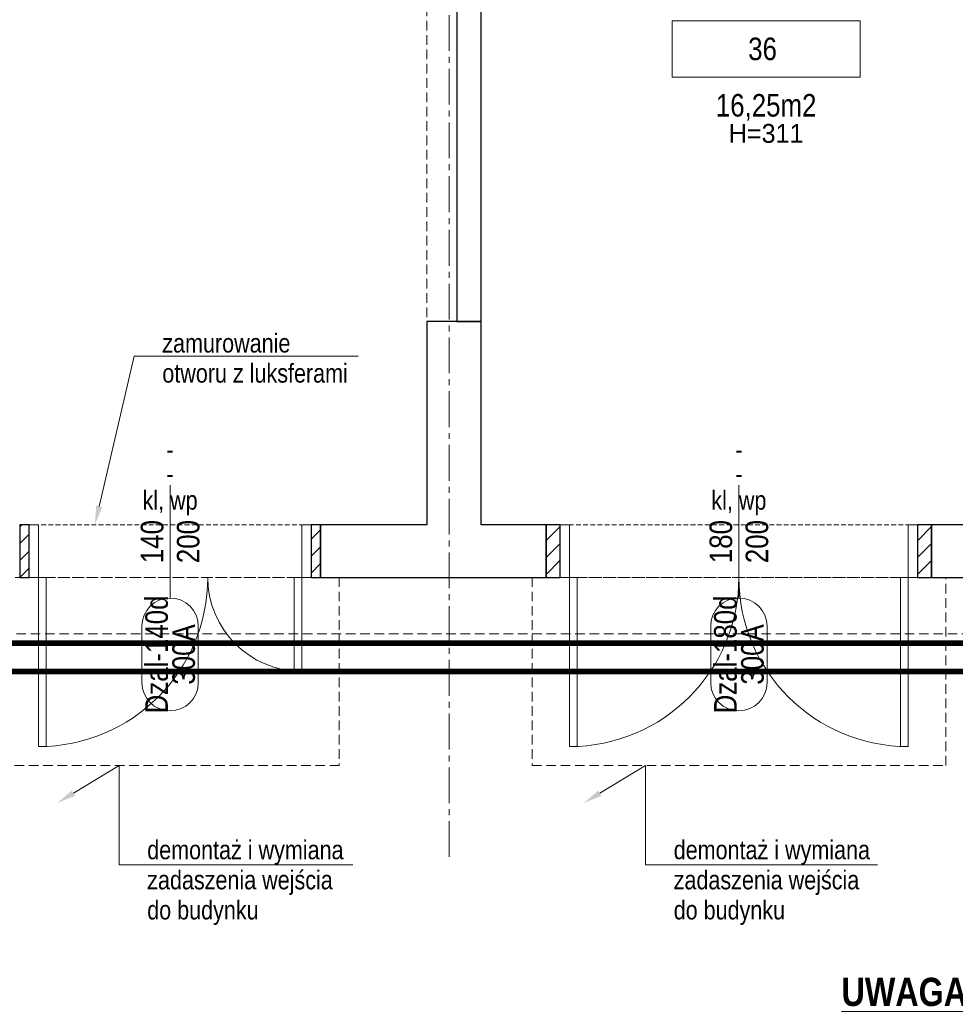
# Model space of a CAD drawing. Header units: millimetres. Extents: x -291747 to 77132, y 46721 to 203932.
# Tile 82 of 110: x 72037 to 72535, y 90462 to 90986. Entities that reach past the tile are written whole.
import ezdxf
from ezdxf import colors
from ezdxf.entities.mleader import LeaderData, LeaderLine
from ezdxf.enums import TextEntityAlignment as Align
from ezdxf.math import Vec2, Vec3

# ---------------------------------------------------------------- set-up
doc = ezdxf.new("R2010")
doc.units = ezdxf.units.MM
doc.header["$MEASUREMENT"] = 0
doc.linetypes.add('xreff_LSN_szatnie_PW_rzuty_14$0$CENTER2', pattern=[28.575, 19.05, -3.175, 3.175, -3.175])
doc.linetypes.add('xreff_LSN_szatnie_PW_rzuty_14$0$DASHED', pattern=[19.05, 12.7, -6.35])
doc.layers.get('0').update_dxf_attribs({"lineweight": 9})
for name, color, linetype, lineweight in [('FL-xref', 250, 'Continuous', 9), ('xreff_LSN_szatnie_PW_rzuty_14$0$A drzwi aluminiowe', 8, 'Continuous', 9), ('xreff_LSN_szatnie_PW_rzuty_14$0$A hatch', 8, 'Continuous', 5), ('xreff_LSN_szatnie_PW_rzuty_14$0$A opis', 252, 'Continuous', 9), ('xreff_LSN_szatnie_PW_rzuty_14$0$A opis pom', 252, 'Continuous', 9), ('xreff_LSN_szatnie_PW_rzuty_14$0$A opis pom pow', 252, 'Continuous', 9), ('xreff_LSN_szatnie_PW_rzuty_14$0$A opis stolarka', 252, 'Continuous', 9), ('xreff_LSN_szatnie_PW_rzuty_14$0$A opis stolarka NWD typ', 252, 'Continuous', 9), ('xreff_LSN_szatnie_PW_rzuty_14$0$A opis stolarka NWD wyposażenie', 252, 'Continuous', 9), ('xreff_LSN_szatnie_PW_rzuty_14$0$A widok wyżej', 252, 'xreff_LSN_szatnie_PW_rzuty_14$0$DASHED', 9), ('xreff_LSN_szatnie_PW_rzuty_14$0$A zakres', 252, 'Continuous', 9), ('xreff_LSN_szatnie_PW_rzuty_14$0$A-Wall', 252, 'Continuous', 9), ('xreff_LSN_szatnie_PW_rzuty_14$0$S-Grid-Iden', 8, 'xreff_LSN_szatnie_PW_rzuty_14$0$CENTER2', 9)]:
    doc.layers.add(name, color=color, linetype=linetype, lineweight=lineweight)
doc.layers.add('xreff_LSN_szatnie_PW_rzuty_14$0$A opis ppoż drzwi', color=252, linetype='Continuous', lineweight=9, transparency=0.25)
doc.styles.add('xreff_LSN_szatnie_PW_rzuty_14$0$Standard', font='txt')
doc.styles.add('xreff_LSN_szatnie_PW_rzuty_14$0$STYL ASA', font='ARIALN.TTF')
pattern_1 = [(45, (0, 0), (-4.49012806, 4.49012806), [])]

# ---------------------------------------------------------------- blocks, each defined once
blk = doc.blocks.new('xreff_LSN_szatnie_PW_rzuty_14$0$tag wn')
blk.add_lwpolyline([(-25, -7.5), (25, -7.5), (25, 7.5), (-25, 7.5)], close=True)
at = {"style": 'xreff_LSN_szatnie_PW_rzuty_14$0$STYL ASA'}
blk.add_attdef('ROOM:NO', text='', height=6, dxfattribs=at).set_placement((0, 0), align=Align.MIDDLE_CENTER)
at = {"layer": 'xreff_LSN_szatnie_PW_rzuty_14$0$A opis pom pow', "style": 'xreff_LSN_szatnie_PW_rzuty_14$0$STYL ASA'}
blk.add_attdef('ROOM:AREA', text='', height=6, dxfattribs=at).set_placement((0, -15), align=Align.MIDDLE_CENTER)
blk = doc.blocks.new('xreff_LSN_szatnie_PW_rzuty_14$0$środek')
blk.add_line((0, 0), (0, -10))
blk = doc.blocks.new('xreff_LSN_szatnie_PW_rzuty_14$0$ddtag_DOWN')
at = {"transparency": 33554687}
blk.add_lwpolyline([(0, -30), (0, 30)], dxfattribs=at)
at = {"layer": 'xreff_LSN_szatnie_PW_rzuty_14$0$A opis stolarka NWD typ', "transparency": 33554687}
blk.add_lwpolyline([(15, -75, -1), (-15, -75), (-15, -45, -1), (15, -45)], format="xyb", close=True, dxfattribs=at)
at = {"ltscale": 0.1, "transparency": 33554687, "style": 'xreff_LSN_szatnie_PW_rzuty_14$0$STYL ASA'}
blk.add_attdef('DOORS:SZEROKOŚĆ', text='', height=12, rotation=90, dxfattribs=at).set_placement((0, 0, 0), align=Align.BOTTOM_CENTER)
blk.add_attdef('DOORS:WYSOKOŚĆ', text='', height=12, rotation=90, dxfattribs=at).set_placement((3.6, 0, 0), align=Align.TOP_CENTER)
blk.add_attdef('DOORS:AKUSTYKA', text='', height=10, dxfattribs=at).set_placement((0, 49), align=Align.MIDDLE_CENTER)
at = {"layer": 'xreff_LSN_szatnie_PW_rzuty_14$0$A opis ppoż drzwi', "ltscale": 0.1, "transparency": 33554687, "style": 'xreff_LSN_szatnie_PW_rzuty_14$0$STYL ASA'}
blk.add_attdef('DOORS:PPOŻ', text='', height=10, dxfattribs=at).set_placement((0, 36), align=Align.MIDDLE_CENTER)
at = {"layer": 'xreff_LSN_szatnie_PW_rzuty_14$0$A opis stolarka NWD typ', "ltscale": 0.1, "transparency": 33554687, "style": 'xreff_LSN_szatnie_PW_rzuty_14$0$STYL ASA'}
blk.add_attdef('DOORS:PODTYP', text='', height=12, rotation=90, dxfattribs=at).set_placement((1.2, -60, 0), align=Align.TOP_CENTER)
blk.add_attdef('DOORS:TYP', text='', height=12, rotation=90, dxfattribs=at).set_placement((2.4, -60, 0), align=Align.BOTTOM_CENTER)
at = {"layer": 'xreff_LSN_szatnie_PW_rzuty_14$0$A opis stolarka NWD wyposażenie', "ltscale": 0.1, "transparency": 33554687, "style": 'xreff_LSN_szatnie_PW_rzuty_14$0$STYL ASA'}
blk.add_attdef('DOORS:WYPOSAŻENIE', text='', height=10, dxfattribs=at).set_placement((0, 22), align=Align.MIDDLE_CENTER)
blk = doc.blocks.new('xreff_LSN_szatnie_PW_rzuty_14')
at = {"layer": 'xreff_LSN_szatnie_PW_rzuty_14$0$A hatch', "linetype": 'Continuous', "lineweight": 5}
h = blk.add_hatch(dxfattribs=at)
h.set_pattern_fill('ANSI31', color=256, scale=2, style=0)
h.set_pattern_definition(pattern_1)
h.paths.add_polyline_path([(72037.18, 90717.22), (72037.18, 90689.22), (72042.18, 90689.22), (72042.18, 90717.22)], flags=0)
h.paths.add_polyline_path([(72192.18, 90717.22), (72192.18, 90689.22), (72197.18, 90689.22), (72197.18, 90717.22)], flags=0)
h = blk.add_hatch(dxfattribs=at)
h.set_pattern_fill('ANSI31', color=256, scale=2, style=0)
h.set_pattern_definition(pattern_1)
h.paths.add_polyline_path([(72317.18, 90717.22), (72317.18, 90689.22), (72324.68, 90689.22), (72324.68, 90717.22)], flags=0)
h.paths.add_polyline_path([(72514.68, 90717.22), (72514.68, 90689.22), (72522.18, 90689.22), (72522.18, 90717.22)], flags=0)
at = {"layer": 'xreff_LSN_szatnie_PW_rzuty_14$0$A hatch', "transparency": 33554495}
h = blk.add_hatch(dxfattribs=at)
h.set_pattern_fill('GRASS', color=256, scale=4)
h.set_pattern_definition([(90, (0, 0), (-71.84205, 71.84205), [19.05, -124.6341]), (45, (0, 0), (-71.84205, 71.84205), [19.05, -82.55]), (135, (0, 0), (-71.84205, -71.84205), [19.05, -82.55])])
edge = h.paths.add_edge_path()
edge.add_spline(control_points=[(73831.5, 88934.68), (73821.36, 88950.89), (73811.24, 88967.07), (73777.87, 89019.69), (73754.29, 89055.73), (73718.41, 89105.36), (73707.36, 89120.03), (73684.52, 89148.75), (73672.74, 89162.81), (73654.38, 89183.36), (73648.14, 89190.12), (73632.69, 89206.37), (73623.35, 89215.76), (73602.5, 89235.86), (73590.89, 89246.5), (73522.6, 89306.14), (73459.37, 89350), (73322.18, 89426.9), (73248.22, 89459.94), (73069.97, 89523.2), (72963.12, 89549.77), (72743.28, 89584.73), (72630.3, 89593.11), (72404.88, 89591.72), (72292.43, 89581.95), (72113.07, 89550.96), (72044.07, 89534.98), (71910.9, 89495.5), (71846.73, 89471.98), (71725.02, 89417.48), (71667.49, 89386.49), (71560.83, 89317.11), (71511.71, 89278.72), (71449.3, 89219.14), (71431.82, 89200.98), (71407.01, 89172.79), (71398.98, 89163.23), (71383.4, 89143.81), (71375.85, 89133.93), (71359.01, 89110.82), (71349.87, 89097.48), (71316.18, 89045.24), (71294.19, 89004.53), (71248.09, 88905.26), (71225.84, 88845.34), (71186.66, 88721.6), (71169.74, 88657.78), (71142.4, 88545.8), (71131.46, 88498.08), (71120.5, 88450.28)], knot_values=[0, 0, 0, 0, 57.207065, 57.207065, 187.181956, 187.181956, 242.95388, 242.95388, 298.725803, 298.725803, 326.611765, 326.611765, 366.532108, 366.532108, 413.640335, 413.640335, 636.601339, 636.601339, 859.562342, 859.562342, 1147.4948, 1147.4948, 1435.427258, 1435.427258, 1723.359715, 1723.359715, 1909.892427, 1909.892427, 2096.425139, 2096.425139, 2282.95785, 2282.95785, 2469.490562, 2469.490562, 2547.228377, 2547.228377, 2586.097284, 2586.097284, 2624.966192, 2624.966192, 2675.594063, 2675.594063, 2819.436148, 2819.436148, 3012.724073, 3012.724073, 3206.011998, 3206.011998, 3347.114496, 3347.114496, 3347.114496, 3347.114496], degree=3, periodic=0)
edge.add_line((71120.5, 88450.28), (73831.5, 88934.68))
h.paths.add_polyline_path([(69699.19, 89521.76), (65252.06, 89442.82), (65252.06, 88327.22), (70701.68, 88327.22), (70701.68, 88536.91, 0.419422)])
h.paths.add_polyline_path([(66521.59, 90689.22), (65352.68, 90689.22), (65352.68, 90659.22), (65323.18, 90659.22), (65323.18, 90689.22), (65229.94, 90689.22), (65239.64, 90142.71), (66521.59, 90165.46)])
edge = h.paths.add_edge_path()
edge.add_line((67744.6, 90689.22), (68718.74, 90689.22))
edge.add_line((68718.74, 90689.22), (68718.74, 90265.3))
edge.add_arc((68483.74, 90265.3), 235, -15.0402, 0, ccw=False)
edge.add_line((68710.69, 90204.32), (67744.6, 90187.17))
edge.add_line((67744.6, 90187.17), (67744.6, 90689.22))
edge = h.paths.add_edge_path()
edge.add_line((69340.24, 90689.22), (69815.68, 90689.22))
edge.add_line((69815.68, 90689.22), (69815.68, 90223.94))
edge.add_line((69815.68, 90223.94), (69350.6, 90215.68))
edge.add_arc((69575.24, 90284.68), 235, 180, 197.0741, ccw=False)
edge.add_line((69340.24, 90284.68), (69340.24, 90689.22))
edge = h.paths.add_edge_path()
edge.add_line((70216.68, 90539.22), (71051.68, 90539.22))
edge.add_line((71051.68, 90539.22), (71051.68, 90689.22))
edge.add_line((71051.68, 90689.22), (71234.68, 90689.22))
edge.add_line((71234.68, 90689.22), (71234.68, 90312.98))
edge.add_arc((71169.68, 90312.98), 65, 271.0169, 360, ccw=False)
edge.add_line((71170.84, 90247.99), (70216.68, 90231.09))
edge.add_line((70216.68, 90231.09), (70216.68, 90539.22))
edge = h.paths.add_edge_path()
edge.add_line((72662.68, 90689.22), (72890.68, 90689.22))
edge.add_line((72890.68, 90689.22), (72890.68, 90659.22))
edge.add_line((72890.68, 90659.22), (72903.68, 90659.22))
edge.add_line((72903.68, 90659.22), (72901.85, 90108.69))
edge.add_arc((72897.68, 90343.65), 235, 180, 271.0169, ccw=False)
edge.add_line((72662.68, 90343.65), (72662.68, 90689.22))
at = {"layer": 'xreff_LSN_szatnie_PW_rzuty_14$0$A drzwi aluminiowe', "linetype": 'Continuous', "lineweight": 9, "ltscale": 0.2}
for points in [[(72047.18, 90717.22), (72042.18, 90717.22), (72042.18, 90689.22), (72047.18, 90689.22)], [(72187.18, 90717.22), (72192.18, 90717.22), (72192.18, 90689.22), (72187.18, 90689.22)], [(72329.68, 90717.22), (72324.68, 90717.22), (72324.68, 90689.22), (72329.68, 90689.22)], [(72509.68, 90717.22), (72514.68, 90717.22), (72514.68, 90689.22), (72509.68, 90689.22)]]:
    blk.add_lwpolyline(points, close=True, dxfattribs=at)
at = {"layer": 'xreff_LSN_szatnie_PW_rzuty_14$0$A drzwi aluminiowe', "linetype": 'Continuous', "lineweight": 9}
for points in [[(72047.18, 90689.22), (72051.18, 90689.22), (72051.18, 90599.22), (72047.18, 90599.22)], [(72187.18, 90639.22), (72183.18, 90639.22), (72183.18, 90689.22), (72187.18, 90689.22)], [(72329.68, 90689.22), (72333.68, 90689.22), (72333.68, 90599.22), (72329.68, 90599.22)], [(72509.68, 90599.22), (72505.68, 90599.22), (72505.68, 90689.22), (72509.68, 90689.22)]]:
    blk.add_lwpolyline(points, close=True, dxfattribs=at)
at = {"layer": 'xreff_LSN_szatnie_PW_rzuty_14$0$A drzwi aluminiowe', "linetype": 'Continuous', "lineweight": 9, "ltscale": 0.2, "extrusion": (0, 0, -1)}
for centre in [(-72047.18, 90689.22), (-72329.68, 90689.22)]:
    blk.add_arc(centre, 90, 180, 270, dxfattribs=at)
at = {"layer": 'xreff_LSN_szatnie_PW_rzuty_14$0$A drzwi aluminiowe', "linetype": 'Continuous', "lineweight": 9, "ltscale": 0.2}
for centre, radius in [((72187.18, 90689.22), 50), ((72509.68, 90689.22), 90)]:
    blk.add_arc(centre, radius, 180, 270, dxfattribs=at)
at = {"layer": 'xreff_LSN_szatnie_PW_rzuty_14$0$A widok wyżej', "linetype": 'xreff_LSN_szatnie_PW_rzuty_14$0$DASHED', "lineweight": 9, "ltscale": 0.2}
for p, q in [((72192.18, 90717.22), (72042.18, 90717.22)), ((72514.68, 90717.22), (72324.68, 90717.22)), ((72042.18, 90689.22), (72192.18, 90689.22)), ((72324.68, 90689.22), (72514.68, 90689.22))]:
    blk.add_line(p, q, dxfattribs=at)
at = {"layer": 'xreff_LSN_szatnie_PW_rzuty_14$0$A widok wyżej', "ltscale": 0.4}
for points in [[(72253.68, 91122.22), (72253.68, 90825.22)], [(65352.68, 90659.22), (72855.68, 90659.22)]]:
    blk.add_lwpolyline(points, dxfattribs=at)
for points in [[(72027.18, 90689.22), (72207.18, 90689.22), (72207.18, 90589.22), (72027.18, 90589.22)], [(72309.68, 90589.22), (72529.68, 90589.22), (72529.68, 90689.22), (72309.68, 90689.22)]]:
    blk.add_lwpolyline(points, close=True, dxfattribs=at)
at = {"layer": 'xreff_LSN_szatnie_PW_rzuty_14$0$A zakres', "linetype": 'xreff_LSN_szatnie_PW_rzuty_14$0$DASHED', "transparency": 33554623, "const_width": 3}
for points in [[(67446.18, 92031.22), (67446.18, 90639.22), (72869.68, 90639.22), (72869.68, 92031.22)], [(69888.68, 91499.22), (69888.68, 92016.22), (72859.68, 92016.22), (72859.68, 90654.22), (70481.68, 90654.22), (70481.68, 91280.38), (70101.18, 91280.22), (70101.18, 91499.22)]]:
    blk.add_lwpolyline(points, close=True, dxfattribs=at)
at = {"layer": 'xreff_LSN_szatnie_PW_rzuty_14$0$A-Wall', "linetype": 'Continuous', "lineweight": 25}
for p, q in [((72269.68, 91122.22), (72269.68, 90825.22)), ((72282.68, 90825.22), (72282.68, 91122.22)), ((72282.68, 90825.22), (72253.68, 90825.22)), ((72253.68, 90825.22), (72253.68, 90717.22)), ((72269.68, 90825.22), (72282.68, 90825.22)), ((72282.68, 90717.22), (72282.68, 90825.22)), ((72037.18, 90717.22), (72037.18, 90689.22)), ((72042.18, 90717.22), (72037.18, 90717.22)), ((72042.18, 90689.22), (72042.18, 90717.22)), ((72192.18, 90717.22), (72192.18, 90689.22)), ((72197.18, 90717.22), (72192.18, 90717.22)), ((72197.18, 90689.22), (72197.18, 90717.22)), ((72197.18, 90717.22), (72197.18, 90689.22)), ((72253.68, 90717.22), (72197.18, 90717.22)), ((72317.18, 90717.22), (72282.68, 90717.22)), ((72317.18, 90717.22), (72317.18, 90689.22)), ((72324.68, 90717.22), (72317.18, 90717.22)), ((72317.18, 90689.22), (72317.18, 90717.22)), ((72324.68, 90689.22), (72324.68, 90717.22)), ((72514.68, 90717.22), (72514.68, 90689.22)), ((72522.18, 90717.22), (72514.68, 90717.22)), ((72522.18, 90689.22), (72522.18, 90717.22)), ((72522.18, 90717.22), (72522.18, 90689.22)), ((72585.68, 90717.22), (72522.18, 90717.22)), ((72037.18, 90689.22), (72042.18, 90689.22)), ((72192.18, 90689.22), (72197.18, 90689.22)), ((72197.18, 90689.22), (72317.18, 90689.22)), ((72317.18, 90689.22), (72324.68, 90689.22)), ((72514.68, 90689.22), (72522.18, 90689.22)), ((72522.18, 90689.22), (72624.18, 90689.22))]:
    blk.add_line(p, q, dxfattribs=at)
at = {"layer": 'xreff_LSN_szatnie_PW_rzuty_14$0$S-Grid-Iden'}
blk.add_lwpolyline([(72265.68, 92131.22), (72265.68, 90539.22)], dxfattribs=at)
blk.add_lwpolyline([(72265.68, 92131.22), (72265.68, 90539.22)], dxfattribs=at)
at = {"layer": 'xreff_LSN_szatnie_PW_rzuty_14$0$A drzwi aluminiowe', "linetype": 'Continuous', "lineweight": 9, "ltscale": 0.2, "extrusion": (0, 0, -1), "zscale": -1, "rotation": 180}
for p in [(-72117.18, 90703.22), (-72419.68, 90703.22)]:
    blk.add_blockref('xreff_LSN_szatnie_PW_rzuty_14$0$środek', p, dxfattribs=at)
at = {"layer": 'xreff_LSN_szatnie_PW_rzuty_14$0$A opis pom', "linetype": 'Continuous', "lineweight": 9, "xscale": 2, "yscale": 2, "zscale": 2}
blk.add_blockref('xreff_LSN_szatnie_PW_rzuty_14$0$tag wn', (72434.18, 90970.22), dxfattribs=at).add_auto_attribs({'ROOM:NO': '36 ', 'ROOM:AREA': '16,25m2'})
at = {"layer": 'xreff_LSN_szatnie_PW_rzuty_14$0$A opis stolarka', "linetype": 'Continuous', "lineweight": 9}
ref = blk.add_blockref('xreff_LSN_szatnie_PW_rzuty_14$0$ddtag_DOWN', (72117.18, 90708.22, 0), dxfattribs=at)
ref.add_attrib('DOORS:AKUSTYKA', '-', dxfattribs={"layer": '0', "ltscale": 0.1, "height": 10, "style": 'xreff_LSN_szatnie_PW_rzuty_14$0$STYL ASA'}).set_placement((72117.18, 90757.22, 0), align=Align.MIDDLE_CENTER)
ref.add_attrib('DOORS:PPOŻ', '-', dxfattribs={"layer": 'xreff_LSN_szatnie_PW_rzuty_14$0$A opis ppoż drzwi', "ltscale": 0.1, "height": 10, "style": 'xreff_LSN_szatnie_PW_rzuty_14$0$STYL ASA'}).set_placement((72117.18, 90744.22, 0), align=Align.MIDDLE_CENTER)
ref.add_attrib('DOORS:WYSOKOŚĆ', '200', dxfattribs={"layer": '0', "ltscale": 0.1, "height": 12, "rotation": 90, "style": 'xreff_LSN_szatnie_PW_rzuty_14$0$STYL ASA'}).set_placement((72120.78, 90708.22), align=Align.TOP_CENTER)
ref.add_attrib('DOORS:SZEROKOŚĆ', '140', dxfattribs={"layer": '0', "ltscale": 0.1, "height": 12, "rotation": 90, "style": 'xreff_LSN_szatnie_PW_rzuty_14$0$STYL ASA'}).set_placement((72117.18, 90708.22), align=Align.BOTTOM_CENTER)
ref.add_attrib('DOORS:PODTYP', '300A', dxfattribs={"layer": 'xreff_LSN_szatnie_PW_rzuty_14$0$A opis stolarka NWD typ', "ltscale": 0.1, "height": 12, "rotation": 90, "style": 'xreff_LSN_szatnie_PW_rzuty_14$0$STYL ASA'}).set_placement((72118.38, 90648.22), align=Align.TOP_CENTER)
ref.add_attrib('DOORS:TYP', 'Dzal-140d', dxfattribs={"layer": 'xreff_LSN_szatnie_PW_rzuty_14$0$A opis stolarka NWD typ', "ltscale": 0.1, "height": 12, "rotation": 90, "style": 'xreff_LSN_szatnie_PW_rzuty_14$0$STYL ASA'}).set_placement((72119.58, 90648.22), align=Align.BOTTOM_CENTER)
ref.add_attrib('DOORS:WYPOSAŻENIE', 'kl, wp', dxfattribs={"layer": 'xreff_LSN_szatnie_PW_rzuty_14$0$A opis stolarka NWD wyposażenie', "ltscale": 0.1, "height": 10, "style": 'xreff_LSN_szatnie_PW_rzuty_14$0$STYL ASA'}).set_placement((72117.18, 90730.22, 0), align=Align.MIDDLE_CENTER)
ref = blk.add_blockref('xreff_LSN_szatnie_PW_rzuty_14$0$ddtag_DOWN', (72419.68, 90708.22, 0), dxfattribs=at)
ref.add_attrib('DOORS:AKUSTYKA', '-', dxfattribs={"layer": '0', "ltscale": 0.1, "height": 10, "style": 'xreff_LSN_szatnie_PW_rzuty_14$0$STYL ASA'}).set_placement((72419.68, 90757.22, 0), align=Align.MIDDLE_CENTER)
ref.add_attrib('DOORS:PPOŻ', '-', dxfattribs={"layer": 'xreff_LSN_szatnie_PW_rzuty_14$0$A opis ppoż drzwi', "ltscale": 0.1, "height": 10, "style": 'xreff_LSN_szatnie_PW_rzuty_14$0$STYL ASA'}).set_placement((72419.68, 90744.22, 0), align=Align.MIDDLE_CENTER)
ref.add_attrib('DOORS:WYSOKOŚĆ', '200', dxfattribs={"layer": '0', "ltscale": 0.1, "height": 12, "rotation": 90, "style": 'xreff_LSN_szatnie_PW_rzuty_14$0$STYL ASA'}).set_placement((72423.28, 90708.22), align=Align.TOP_CENTER)
ref.add_attrib('DOORS:SZEROKOŚĆ', '180', dxfattribs={"layer": '0', "ltscale": 0.1, "height": 12, "rotation": 90, "style": 'xreff_LSN_szatnie_PW_rzuty_14$0$STYL ASA'}).set_placement((72419.68, 90708.22), align=Align.BOTTOM_CENTER)
ref.add_attrib('DOORS:PODTYP', '300A', dxfattribs={"layer": 'xreff_LSN_szatnie_PW_rzuty_14$0$A opis stolarka NWD typ', "ltscale": 0.1, "height": 12, "rotation": 90, "style": 'xreff_LSN_szatnie_PW_rzuty_14$0$STYL ASA'}).set_placement((72420.88, 90648.22), align=Align.TOP_CENTER)
ref.add_attrib('DOORS:TYP', 'Dzal-180d', dxfattribs={"layer": 'xreff_LSN_szatnie_PW_rzuty_14$0$A opis stolarka NWD typ', "ltscale": 0.1, "height": 12, "rotation": 90, "style": 'xreff_LSN_szatnie_PW_rzuty_14$0$STYL ASA'}).set_placement((72422.08, 90648.22), align=Align.BOTTOM_CENTER)
ref.add_attrib('DOORS:WYPOSAŻENIE', 'kl, wp', dxfattribs={"layer": 'xreff_LSN_szatnie_PW_rzuty_14$0$A opis stolarka NWD wyposażenie', "ltscale": 0.1, "height": 10, "style": 'xreff_LSN_szatnie_PW_rzuty_14$0$STYL ASA'}).set_placement((72419.68, 90730.22, 0), align=Align.MIDDLE_CENTER)
at = {"layer": 'xreff_LSN_szatnie_PW_rzuty_14$0$A opis', "linetype": 'Continuous', "lineweight": 9, "attachment_point": 5}
for s, width, insert, char_height, style in [('\\A1;\\pxqc;H=311', 72.7481, (72434.18, 90925.22), 10, 'xreff_LSN_szatnie_PW_rzuty_14$0$Standard'), ('\\pxql;{\\fArial Narrow|b1|i0|c238|p34;\\LUWAGA:\\fArial Narrow|b0|i0|c238|p34;\\P\\pqd;}Pomieszczenia niewyposażone w wentylację mechaniczną nawiewno-wywiewną projektuje się wentylować grawitacyjnie, z wykorzystaniem istniejących kanałów, których lokalizację i stan należy potwierdzić na budowie.\\P\\PW przypadku braku lub niewystarczającej liczby kanałów, projektuje się nowy pion wentylacji grawitacyjnej, zgodnie^Jz wymaganiami projektu branżowego instalacji sanitarnych.', 458.3247, (72703.43, 90366.51), 15, 'xreff_LSN_szatnie_PW_rzuty_14$0$STYL ASA')]:
    blk.add_mtext_dynamic_manual_height_columns(s, width=width, gutter_width=1, heights=[0], dxfattribs=dict(at, insert=insert, char_height=char_height, style=style))
at = {"layer": 'xreff_LSN_szatnie_PW_rzuty_14$0$A opis', "linetype": 'Continuous', "lineweight": 9}
ml = blk.add_multileader_mtext('Standard', dxfattribs=at)
ml.set_content('zamurowanie otworu z luksferami', color=256, style='xreff_LSN_szatnie_PW_rzuty_14$0$STYL ASA')
ml.set_leader_properties()
ml.build(insert=Vec2(0, 0))
ml.multileader.update_dxf_attribs({"text_left_attachment_type": 6, "text_right_attachment_type": 6, "dogleg_length": 3, "arrow_head_size": 10})
ctx = ml.context
ctx.base_point, ctx.char_height, ctx.arrow_head_size, ctx.landing_gap_size, ctx.plane_origin = Vec3(72103.04, 90806.77), 10, 10, 10, Vec3(71818.84, 90268.38)
ctx.left_attachment, ctx.right_attachment = 6, 6
notes = []
notes.append((ctx, [(0, (1, 1, 0), (72098.05, 90806.77), (1, 0), 4.99, [(0, [(72077.18, 90717.22)], 0, [])])]))
ctx.mtext.insert, ctx.mtext.width, ctx.mtext.line_spacing_factor, ctx.mtext.flow_direction = Vec3(72113.04, 90818.77), 103.0831, 0.96, 5
ml = blk.add_multileader_mtext('Standard', dxfattribs=at)
ml.set_content('demontaż i wymiana zadaszenia wejścia do budynku', color=256, style='xreff_LSN_szatnie_PW_rzuty_14$0$STYL ASA')
ml.set_leader_properties()
ml.build(insert=Vec2(0, 0))
ml.multileader.update_dxf_attribs({"text_left_attachment_type": 6, "text_right_attachment_type": 6, "dogleg_length": 3, "arrow_head_size": 10})
ctx = ml.context
ctx.base_point, ctx.char_height, ctx.arrow_head_size, ctx.landing_gap_size, ctx.plane_origin = Vec3(72095.01, 90536.39), 10, 10, 10, Vec3(71810.81, 90043)
ctx.left_attachment, ctx.right_attachment = 6, 6
notes.append((ctx, [(1, (1, 1, 0), (72090.01, 90536.4), (1, 0), 4.99, [(1, [(72057.18, 90569.22), (72090.01, 90589.22)], 0, [])])]))
ctx.mtext.insert, ctx.mtext.width, ctx.mtext.line_spacing_factor, ctx.mtext.flow_direction = Vec3(72105.01, 90549.33), 108.2612, 0.96, 5
ml = blk.add_multileader_mtext('Standard', dxfattribs=at)
ml.set_content('demontaż i wymiana zadaszenia wejścia do budynku', color=256, style='xreff_LSN_szatnie_PW_rzuty_14$0$STYL ASA')
ml.set_leader_properties()
ml.build(insert=Vec2(0, 0))
ml.multileader.update_dxf_attribs({"text_left_attachment_type": 6, "text_right_attachment_type": 6, "dogleg_length": 3, "arrow_head_size": 10})
ctx = ml.context
ctx.base_point, ctx.char_height, ctx.arrow_head_size, ctx.landing_gap_size, ctx.plane_origin = Vec3(72375.01, 90536.39), 10, 10, 10, Vec3(72090.81, 90043)
ctx.left_attachment, ctx.right_attachment = 6, 6
notes.append((ctx, [(1, (1, 1, 0), (72370.01, 90536.4), (1, 0), 4.99, [(1, [(72337.18, 90569.22), (72370.01, 90589.22)], 0, [])])]))
ctx.mtext.insert, ctx.mtext.width, ctx.mtext.line_spacing_factor, ctx.mtext.flow_direction = Vec3(72385.01, 90549.33), 107.266, 0.96, 5
for ctx, leaders in notes:
    for number, flags, end, landing, length, lines in leaders:
        leader = LeaderData()
        leader.index, (leader.has_last_leader_line, leader.has_dogleg_vector, leader.attachment_direction) = number, flags
        leader.last_leader_point, leader.dogleg_vector, leader.dogleg_length = Vec3(end), Vec3(landing), length
        for number, points, colour, breaks in lines:
            line = LeaderLine()
            line.index, line.vertices, line.color, line.breaks = number, Vec3.list(points), colors.encode_raw_color(colour), breaks
            leader.lines.append(line)
        ctx.leaders.append(leader)

msp = doc.modelspace()

# ---------------------------------------------------------------- block references
at = {"layer": 'FL-xref'}
msp.add_blockref('xreff_LSN_szatnie_PW_rzuty_14', (0, 0), dxfattribs=at)

doc.saveas('drawing.dxf')
